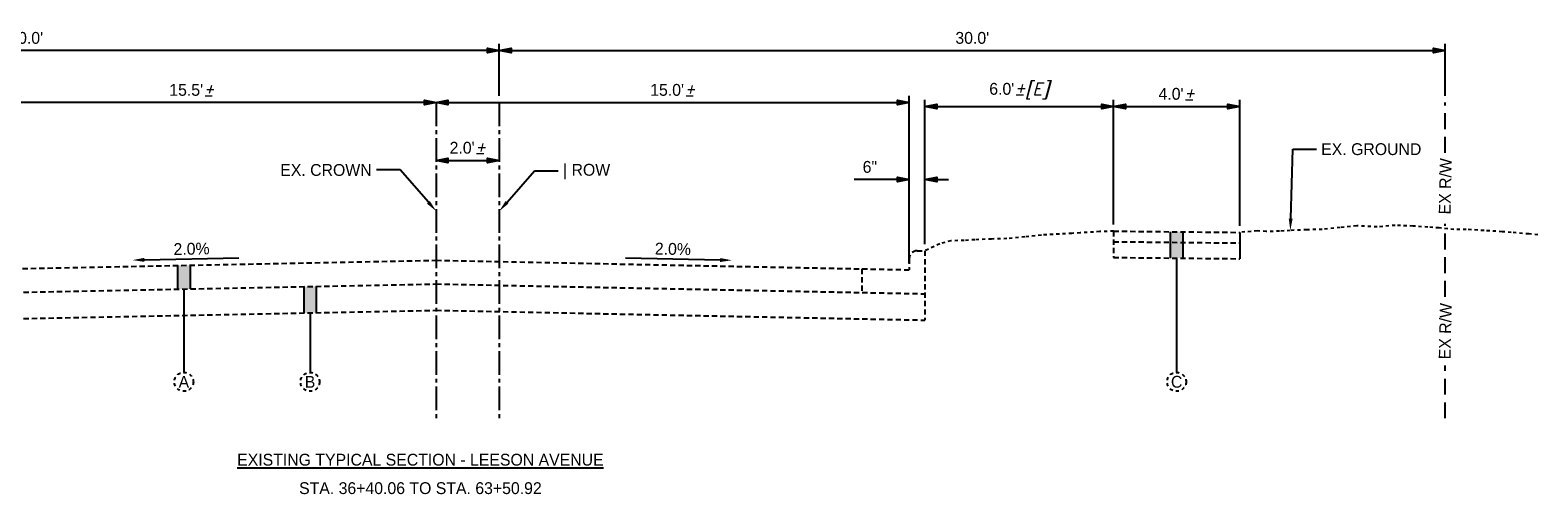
# Model space of a CAD drawing. Header units: feet. Extents: x 18895 to 19174, y 13693 to 13938.
# Tile 11 of 17: x 18981 to 19029, y 13859 to 13874. Entities that reach past the tile are written whole.
import ezdxf
from ezdxf import colors
from ezdxf.entities.mleader import LeaderData, LeaderLine
from ezdxf.math import Vec2, Vec3

# ---------------------------------------------------------------- set-up
doc = ezdxf.new("R2010")
doc.units = ezdxf.units.FT
doc.header["$MEASUREMENT"] = 0
for name, pattern in [('CENTER2', [1.125, 0.75, -0.125, 0.125, -0.125]), ('DASHED', [0.75, 0.5, -0.25]), ('DASHED2', [0.375, 0.25, -0.125]), ('OhDOT_USTN2', [0.11, 0.069, -0.041]), ('OhDOT_USTN3', [0.22, 0.165, -0.055])]:
    doc.linetypes.add(name, pattern=pattern)
for name, color, linetype in [('PF_X_Ground_Line', 3, 'OhDOT_USTN2'), ('PV_P_EOP', 7, 'Continuous'), ('PV_P_Text', 7, 'Continuous'), ('PV_X_EOP', 7, 'OhDOT_USTN3'), ('PV_X_Text', 7, 'Continuous')]:
    doc.layers.add(name, color=color, linetype=linetype)
doc.styles.add('Slanted-Normal', font='font31.shx', dxfattribs={"height": 0.125})
doc.dimstyles.new('Dec-1  Slanted', dxfattribs={"dimtxt": 0.125, "dimasz": 0.125, "dimexe": 0.07, "dimexo": 0.07, "dimgap": 0.07, "dimtad": 1, "dimdec": 1, "dimzin": 3, "dimdsep": 46, "dimtxsty": 'Slanted-Normal', "dimblk": 'Dim1', "dimcen": 0, "dimclrd": 95, "dimclre": 95, "dimclrt": 7, "dimadec": 1, "dimazin": 3, "dimtfac": 1, "dimtdec": 1, "dimtix": 1, "dimtofl": 0, "dimtmove": 1, "dimatfit": 3, "dimldrblk": 'Dim1', "dimfxl": 1, "dimtolj": 1, "dimtzin": 0, "dimlwd": -1, "dimlwe": -1, "dimarcsym": 0})

# ---------------------------------------------------------------- blocks, each defined once
blk = doc.blocks.new('Dim1')
h = blk.add_hatch(color=4)
h.dxf.hatch_style = 1
h.paths.add_polyline_path([(0, 0), (-1, -0.2), (-1, 0.2)])
at = {"color": 4}
blk.add_lwpolyline([(0, 0), (-1, -0.2), (-1, 0.2), (0, 0)], dxfattribs=at)
blk = doc.blocks.new('*D909')
at = {"layer": 'Defpoints', "color": 0, "transparency": 16777216}
for p in [(18993.808, 13871.355), (19008.808, 13871.355), (19008.808, 13866.055)]:
    blk.add_point(p, dxfattribs=at)
at = {"layer": 'PV_X_Text', "color": 95, "linetype": 'Continuous', "transparency": 16777216}
for p, q in [((18994.183, 13871.355), (19008.433, 13871.355)), ((19008.808, 13866.265), (19008.808, 13871.565))]:
    blk.add_line(p, q, dxfattribs=at)
at = {"layer": 'PV_X_Text', "color": 95, "transparency": 16777216, "xscale": 0.375, "yscale": 0.375, "zscale": 0.375, "rotation": 180}
blk.add_blockref('Dim1', (18993.808, 13871.355), dxfattribs=at)
at = {"layer": 'PV_X_Text', "color": 95, "transparency": 16777216, "xscale": 0.375, "yscale": 0.375, "zscale": 0.375}
blk.add_blockref('Dim1', (19008.808, 13871.355), dxfattribs=at)
at = {"layer": 'PV_X_Text', "color": 7, "transparency": 16777216, "insert": (19001.308, 13871.752), "char_height": 0.375, "attachment_point": 5, "style": 'Slanted-Normal'}
blk.add_mtext("\\A1;15.0'{\\Fitalic|c0;%%P}", dxfattribs=at)
blk = doc.blocks.new('*D910')
at = {"layer": 'Defpoints', "color": 0, "transparency": 16777216}
for p in [(19008.808, 13868.915), (19009.308, 13866.657), (19008.808, 13866.407)]:
    blk.add_point(p, dxfattribs=at)
at = {"layer": 'PV_X_Text', "color": 95, "linetype": 'Continuous', "transparency": 16777216}
for p, q in [((19008.433, 13868.915), (19007.064, 13868.915)), ((19008.808, 13866.617), (19008.808, 13869.125)), ((19009.308, 13866.867), (19009.308, 13869.125)), ((19009.683, 13868.915), (19010.058, 13868.915))]:
    blk.add_line(p, q, dxfattribs=at)
at = {"layer": 'PV_X_Text', "color": 95, "transparency": 16777216, "xscale": 0.375, "yscale": 0.375, "zscale": 0.375}
blk.add_blockref('Dim1', (19008.808, 13868.915), dxfattribs=at)
at = {"layer": 'PV_X_Text', "color": 95, "transparency": 16777216, "xscale": 0.375, "yscale": 0.375, "zscale": 0.375, "rotation": 180}
blk.add_blockref('Dim1', (19009.308, 13868.915), dxfattribs=at)
at = {"layer": 'PV_X_Text', "color": 7, "transparency": 16777216, "insert": (19007.561, 13869.312), "char_height": 0.375, "attachment_point": 5, "style": 'Slanted-Normal'}
blk.add_mtext('\\A1;6"', dxfattribs=at)
blk = doc.blocks.new('*D911')
at = {"layer": 'Defpoints', "color": 0, "transparency": 16777216}
for p in [(19025.808, 13873.002), (18995.808, 13871.355), (19025.808, 13871.355)]:
    blk.add_point(p, dxfattribs=at)
at = {"layer": 'PV_X_Text', "color": 95, "linetype": 'Continuous', "transparency": 16777216}
for p, q in [((18995.808, 13871.565), (18995.808, 13873.212)), ((19025.808, 13871.565), (19025.808, 13873.212)), ((18996.183, 13873.002), (19025.433, 13873.002))]:
    blk.add_line(p, q, dxfattribs=at)
at = {"layer": 'PV_X_Text', "color": 95, "transparency": 16777216, "xscale": 0.375, "yscale": 0.375, "zscale": 0.375, "rotation": 180}
blk.add_blockref('Dim1', (18995.808, 13873.002), dxfattribs=at)
at = {"layer": 'PV_X_Text', "color": 95, "transparency": 16777216, "xscale": 0.375, "yscale": 0.375, "zscale": 0.375}
blk.add_blockref('Dim1', (19025.808, 13873.002), dxfattribs=at)
at = {"layer": 'PV_X_Text', "color": 7, "transparency": 16777216, "insert": (19010.808, 13873.399), "char_height": 0.375, "attachment_point": 5, "style": 'Slanted-Normal'}
blk.add_mtext("\\A1;30.0'", dxfattribs=at)
blk = doc.blocks.new('*D912')
at = {"layer": 'Defpoints', "color": 0, "transparency": 16777216}
for p in [(18978.308, 13871.355), (18993.808, 13871.355), (18978.308, 13866.045)]:
    blk.add_point(p, dxfattribs=at)
at = {"layer": 'PV_X_Text', "color": 95, "linetype": 'Continuous', "transparency": 16777216}
for p, q in [((18978.308, 13866.255), (18978.308, 13871.565)), ((18993.433, 13871.355), (18978.683, 13871.355))]:
    blk.add_line(p, q, dxfattribs=at)
at = {"layer": 'PV_X_Text', "color": 95, "transparency": 16777216, "xscale": 0.375, "yscale": 0.375, "zscale": 0.375, "rotation": 180}
blk.add_blockref('Dim1', (18978.308, 13871.355), dxfattribs=at)
at = {"layer": 'PV_X_Text', "color": 95, "transparency": 16777216, "xscale": 0.375, "yscale": 0.375, "zscale": 0.375}
blk.add_blockref('Dim1', (18993.808, 13871.355), dxfattribs=at)
at = {"layer": 'PV_X_Text', "color": 7, "transparency": 16777216, "insert": (18986.058, 13871.752), "char_height": 0.375, "attachment_point": 5, "style": 'Slanted-Normal'}
blk.add_mtext("\\A1;15.5'{\\Fitalic|c0;%%P}", dxfattribs=at)
blk = doc.blocks.new('*D916')
at = {"layer": 'Defpoints', "color": 0, "transparency": 16777216}
for p in [(18965.808, 13873.002), (18965.808, 13871.355), (18995.808, 13871.355)]:
    blk.add_point(p, dxfattribs=at)
at = {"layer": 'PV_X_Text', "color": 95, "linetype": 'Continuous', "transparency": 16777216}
for p, q in [((18965.808, 13871.565), (18965.808, 13873.212)), ((18995.808, 13871.565), (18995.808, 13873.212)), ((18995.433, 13873.002), (18966.183, 13873.002))]:
    blk.add_line(p, q, dxfattribs=at)
at = {"layer": 'PV_X_Text', "color": 95, "transparency": 16777216, "xscale": 0.375, "yscale": 0.375, "zscale": 0.375, "rotation": 180}
blk.add_blockref('Dim1', (18965.808, 13873.002), dxfattribs=at)
at = {"layer": 'PV_X_Text', "color": 95, "transparency": 16777216, "xscale": 0.375, "yscale": 0.375, "zscale": 0.375}
blk.add_blockref('Dim1', (18995.808, 13873.002), dxfattribs=at)
at = {"layer": 'PV_X_Text', "color": 7, "transparency": 16777216, "insert": (18980.808, 13873.399), "char_height": 0.375, "attachment_point": 5, "style": 'Slanted-Normal'}
blk.add_mtext("\\A1;30.0'", dxfattribs=at)
blk = doc.blocks.new('*D918')
at = {"layer": 'Defpoints', "color": 0, "transparency": 16777216}
for p in [(19019.288, 13871.23), (19015.288, 13867.279), (19019.288, 13867.239)]:
    blk.add_point(p, dxfattribs=at)
at = {"layer": 'PV_X_Text', "color": 95, "linetype": 'Continuous', "transparency": 16777216}
for p, q in [((19015.288, 13867.489), (19015.288, 13871.44)), ((19015.663, 13871.23), (19018.913, 13871.23)), ((19019.288, 13867.449), (19019.288, 13871.44))]:
    blk.add_line(p, q, dxfattribs=at)
at = {"layer": 'PV_X_Text', "color": 95, "transparency": 16777216, "xscale": 0.375, "yscale": 0.375, "zscale": 0.375, "rotation": 180}
blk.add_blockref('Dim1', (19015.288, 13871.23), dxfattribs=at)
at = {"layer": 'PV_X_Text', "color": 95, "transparency": 16777216, "xscale": 0.375, "yscale": 0.375, "zscale": 0.375}
blk.add_blockref('Dim1', (19019.288, 13871.23), dxfattribs=at)
at = {"layer": 'PV_X_Text', "color": 7, "transparency": 16777216, "insert": (19017.288, 13871.627), "char_height": 0.375, "attachment_point": 5, "style": 'Slanted-Normal'}
blk.add_mtext("\\A1;4.0'{\\Fitalic|c0;%%P}", dxfattribs=at)
blk = doc.blocks.new('*D919')
at = {"layer": 'Defpoints', "color": 0, "transparency": 16777216}
for p in [(19015.288, 13871.23), (19015.288, 13867.279), (19009.308, 13866.657)]:
    blk.add_point(p, dxfattribs=at)
at = {"layer": 'PV_X_Text', "color": 95, "linetype": 'Continuous', "transparency": 16777216}
for p, q in [((19009.308, 13866.867), (19009.308, 13871.44)), ((19009.683, 13871.23), (19014.913, 13871.23)), ((19015.288, 13867.489), (19015.288, 13871.44))]:
    blk.add_line(p, q, dxfattribs=at)
at = {"layer": 'PV_X_Text', "color": 95, "transparency": 16777216, "xscale": 0.375, "yscale": 0.375, "zscale": 0.375, "rotation": 180}
blk.add_blockref('Dim1', (19009.308, 13871.23), dxfattribs=at)
at = {"layer": 'PV_X_Text', "color": 95, "transparency": 16777216, "xscale": 0.375, "yscale": 0.375, "zscale": 0.375}
blk.add_blockref('Dim1', (19015.288, 13871.23), dxfattribs=at)
at = {"layer": 'PV_X_Text', "color": 7, "transparency": 16777216, "insert": (19012.298, 13871.725), "char_height": 0.375, "attachment_point": 5, "style": 'Slanted-Normal'}
blk.add_mtext("\\A1;6.0'{\\Fitalic|c0;%%P[E]}", dxfattribs=at)
blk = doc.blocks.new('*D921')
at = {"layer": 'Defpoints', "color": 0, "transparency": 16777216}
for p in [(18993.808, 13869.521), (18995.808, 13869.521), (18995.808, 13869.521)]:
    blk.add_point(p, dxfattribs=at)
at = {"layer": 'PV_X_Text', "color": 95, "linetype": 'Continuous', "transparency": 16777216}
blk.add_line((18994.183, 13869.521), (18995.433, 13869.521), dxfattribs=at)
at = {"layer": 'PV_X_Text', "color": 95, "transparency": 16777216, "xscale": 0.375, "yscale": 0.375, "zscale": 0.375, "rotation": 180}
blk.add_blockref('Dim1', (18993.808, 13869.521), dxfattribs=at)
at = {"layer": 'PV_X_Text', "color": 95, "transparency": 16777216, "xscale": 0.375, "yscale": 0.375, "zscale": 0.375}
blk.add_blockref('Dim1', (18995.808, 13869.521), dxfattribs=at)
at = {"layer": 'PV_X_Text', "color": 7, "transparency": 16777216, "insert": (18994.808, 13869.919), "char_height": 0.375, "width": 1.28452, "attachment_point": 5, "style": 'Slanted-Normal'}
blk.add_mtext("\\A1;2.0'{\\Fitalic|c0;%%P}", dxfattribs=at)

msp = doc.modelspace()

# ---------------------------------------------------------------- hatches: boundary and pattern name
at = {"layer": 'PV_X_Text'}
h = msp.add_hatch(color=256, dxfattribs=at)
h.dxf.hatch_style = 1
h.paths.add_polyline_path([(19017.088, 13867.261), (19017.488, 13867.257), (19017.488, 13866.423), (19017.088, 13866.427)])
h = msp.add_hatch(color=256, dxfattribs=at)
h.dxf.hatch_style = 1
h.paths.add_polyline_path([(18985.608, 13866.191), (18986.008, 13866.199), (18986.008, 13865.449), (18985.608, 13865.441)])
h = msp.add_hatch(color=256, dxfattribs=at)
h.dxf.hatch_style = 1
h.paths.add_polyline_path([(18989.608, 13865.521), (18990.008, 13865.529), (18990.008, 13864.695), (18989.608, 13864.687)])

# ---------------------------------------------------------------- linework, layer by layer
at = {"layer": 'PF_X_Ground_Line'}
for points in [[(19028.742, 13867.162), (19028.457, 13867.189), (19027.896, 13867.238), (19027.614, 13867.262), (19027.036, 13867.298), (19026.471, 13867.333), (19026.082, 13867.333), (19025.611, 13867.38), (19025.257, 13867.404), (19024.786, 13867.439), (19024.221, 13867.463), (19023.647, 13867.414), (19022.999, 13867.449), (19022.475, 13867.392), (19021.906, 13867.335), (19021.417, 13867.323), (19020.893, 13867.301), (19020.552, 13867.278), (19020.131, 13867.267), (19019.85, 13867.286), (19019.288, 13867.239)], [(19015.288, 13867.279), (19014.851, 13867.264), (19014.231, 13867.227), (19013.968, 13867.208), (19012.999, 13867.155), (19012.475, 13867.098), (19011.906, 13867.042), (19011.417, 13867.03), (19010.893, 13867.007), (19010.552, 13866.985), (19010.131, 13866.973), (19009.778, 13866.882), (19009.308, 13866.657)]]:
    msp.add_lwpolyline(points, dxfattribs=at)
at = {"layer": 'PV_P_EOP', "linetype": 'DASHED'}
for points in [[(19025.808, 13869.764), (19025.808, 13871.355)], [(19025.808, 13865.2), (19025.808, 13867.51)], [(19025.808, 13861.355), (19025.808, 13863.022)]]:
    msp.add_lwpolyline(points, dxfattribs=at)
at = {"layer": 'PV_P_Text', "linetype": 'CENTER2'}
for points in [[(18993.808, 13871.355), (18993.808, 13861.355)], [(18995.808, 13871.355), (18995.808, 13861.355)]]:
    msp.add_lwpolyline(points, dxfattribs=at)
at = {"layer": 'PV_P_Text'}
msp.add_lwpolyline([(19019.288, 13867.239), (19019.288, 13866.405)], dxfattribs=at)
at = {"layer": 'PV_X_EOP'}
for points in [[(19015.288, 13867.279), (19015.288, 13866.445)], [(19015.288, 13867.279), (19019.288, 13867.239)], [(19015.288, 13866.945), (19019.288, 13866.905)], [(19009.058, 13866.657), (19009.308, 13866.657)], [(19009.308, 13866.657), (19009.308, 13864.461)], [(19015.288, 13866.445), (19019.288, 13866.405)], [(18978.308, 13866.045), (18993.808, 13866.355)], [(18993.808, 13866.355), (19008.808, 13866.055)], [(19007.308, 13866.085), (19007.308, 13865.335)], [(19008.808, 13866.407), (19008.808, 13866.055)], [(18977.808, 13865.285), (18993.808, 13865.605)], [(18993.808, 13865.605), (19009.308, 13865.295)], [(18977.808, 13864.451), (18993.808, 13864.771)], [(18993.808, 13864.771), (19009.308, 13864.461)]]:
    msp.add_lwpolyline(points, dxfattribs=at)
msp.add_arc((19009.058, 13866.407), 0.25, 90, 180, dxfattribs=at)
at = {"layer": 'PV_X_Text'}
for points in [[(19017.088, 13867.261), (19017.088, 13866.427)], [(19017.488, 13867.257), (19017.488, 13866.423)], [(18985.608, 13866.191), (18985.608, 13865.441)], [(18986.008, 13866.199), (18986.008, 13865.449)], [(19017.288, 13866.425), (19017.288, 13862.805)], [(18989.608, 13865.521), (18989.608, 13864.687)], [(18990.008, 13865.529), (18990.008, 13864.695)], [(18985.808, 13865.445), (18985.808, 13862.805)], [(18989.808, 13864.691), (18989.808, 13862.805)]]:
    msp.add_lwpolyline(points, dxfattribs=at)
at = {"layer": 'PV_X_Text', "linetype": 'ByBlock', "lineweight": -2}
for points in [[(18984.554, 13866.37), (18987.555, 13866.43)], [(19002.812, 13866.365), (18999.812, 13866.425)]]:
    msp.add_lwpolyline(points, dxfattribs=at)
at = {"layer": 'PV_X_Text', "linetype": 'DASHED2', "ltscale": 0.333}
for centre in [(18985.808, 13862.505), (18989.808, 13862.505), (19017.288, 13862.505)]:
    msp.add_circle(centre, 0.3, dxfattribs=at)
at = {"layer": 'PV_X_Text'}
for points in [[(18984.553, 13866.432), (18984.179, 13866.362), (18984.555, 13866.307)], [(19002.814, 13866.427), (19003.187, 13866.357), (19002.811, 13866.302)]]:
    msp.add_solid(points, dxfattribs=at)

# ---------------------------------------------------------------- texts
at = {"layer": 'PV_P_EOP', "insert": (18993.308, 13860.036), "char_height": 0.375, "width": 29.24884, "attachment_point": 5, "style": 'Slanted-Normal'}
msp.add_mtext('{\\LEXISTING TYPICAL SECTION - LEESON AVENUE}', dxfattribs=at)
at = {"layer": 'PV_X_Text', "char_height": 0.375, "width": 2.18377, "attachment_point": 5, "style": 'Slanted-Normal'}
for s, insert, rotation in [('EX R/W', (19025.808, 13868.7), 88.8542), ('2.0%', (18986.051, 13866.719), 1.1458), ('2.0%', (19001.315, 13866.714), 358.8542), ('EX R/W', (19025.808, 13864.11), 88.8542)]:
    msp.add_mtext(s, dxfattribs=dict(at, insert=insert, rotation=rotation))
at = {"layer": 'PV_X_Text', "char_height": 0.375, "attachment_point": 5, "style": 'Slanted-Normal'}
for s, insert in [('A', (18985.808, 13862.505)), ('B', (18989.808, 13862.505)), ('C', (19017.288, 13862.505))]:
    msp.add_mtext_dynamic_manual_height_columns(s, width=2.46234, gutter_width=0.625, heights=[0], dxfattribs=dict(at, insert=insert))
at = {"layer": 'PV_X_Text', "insert": (18993.308, 13859.135), "char_height": 0.375, "width": 29.24884, "attachment_point": 5, "style": 'Slanted-Normal'}
msp.add_mtext('STA. 36+40.06 TO STA. 63+50.92', dxfattribs=at)

# ---------------------------------------------------------------- dimensions: what is measured, and where the dimension line sits
at = {"layer": 'PV_X_Text'}
for base, p1, p2, text, picture, middle in [((18965.808, 13873.002), (18995.808, 13871.355), (18965.808, 13871.355), "30.0'", '*D916', (18980.808, 13873.399)), ((19025.808, 13873.002), (18995.808, 13871.355), (19025.808, 13871.355), "30.0'", '*D911', (19010.808, 13873.399)), ((18978.308, 13871.355), (18993.808, 13871.355), (18978.308, 13866.045), "15.5'{\\Fitalic|c0;%%P}", '*D912', (18986.058, 13871.752)), ((19008.808, 13871.355), (18993.808, 13871.355), (19008.808, 13866.055), "15.0'{\\Fitalic|c0;%%P}", '*D909', (19001.308, 13871.752)), ((19015.288, 13871.23), (19009.308, 13866.657), (19015.288, 13867.279), "6.0'{\\Fitalic|c0;%%P[E]}", '*D919', (19012.298, 13871.725)), ((19019.288, 13871.23), (19015.288, 13867.279), (19019.288, 13867.239), "4.0'{\\Fitalic|c0;%%P}", '*D918', (19017.288, 13871.627)), ((18995.808, 13869.521), (18993.808, 13869.521), (18995.808, 13869.521), '<>{\\Fitalic|c0;%%P}', '*D921', (18994.808, 13869.919)), ((19008.808, 13868.915), (19009.308, 13866.657), (19008.808, 13866.407), '6"', '*D910', (19007.561, 13869.312))]:
    dim = msp.add_linear_dim(base=base, p1=p1, p2=p2, text=text, dimstyle='Dec-1  Slanted', override={"dimpost": "'"}, dxfattribs=at)
    dim.commit()
    dim.dimension.update_dxf_attribs({"geometry": picture, "text_midpoint": middle})

# ---------------------------------------------------------------- leaders
at = {"layer": 'PV_X_Text', "linetype": 'DASHED2'}
ml = msp.add_multileader_mtext('Standard', dxfattribs=at)
ml.set_content('EX. GROUND', color=256, style='Slanted-Normal')
ml.set_leader_properties()
ml.build(insert=Vec2(0, 0))
ml.multileader.update_dxf_attribs({"dogleg_length": 0.25, "arrow_head_size": 0.375, "scale": 3})
ctx = ml.context
ctx.base_point, ctx.scale, ctx.char_height, ctx.arrow_head_size, ctx.landing_gap_size, ctx.plane_origin = Vec3(19021.722, 13869.876), 3, 0.375, 0.375, 0.15, Vec3(19020.949, 13867.274)
notes = []
notes.append((ctx, [(0, (1, 1, 0), (19020.972, 13869.876), (1, 0), 0.75, [(0, [(19020.893, 13867.301)], 0, [])])]))
ctx.mtext.insert, ctx.mtext.flow_direction = Vec3(19021.872, 13870.064), 5
ml = msp.add_multileader_mtext('Standard', dxfattribs=at)
ml.set_content('EX. CROWN', color=256, style='Slanted-Normal')
ml.set_leader_properties()
ml.build(insert=Vec2(0, 0))
ml.multileader.update_dxf_attribs({"dogleg_length": 0.25, "arrow_head_size": 0.375, "scale": 3})
ctx = ml.context
ctx.base_point, ctx.scale, ctx.char_height, ctx.arrow_head_size, ctx.landing_gap_size, ctx.plane_origin = Vec3(18988.642, 13869.217), 3, 0.375, 0.375, 0.15, Vec3(18993.808, 13867.913)
ctx.text_align_type = 2
notes.append((ctx, [(0, (1, 1, 0), (18992.662, 13869.217), (-1, 0), 0.75, [(0, [(18993.808, 13867.913)], 0, [])])]))
ctx.mtext.insert, ctx.mtext.alignment, ctx.mtext.flow_direction = Vec3(18991.762, 13869.405), 3, 5
at = {"layer": 'PV_X_Text'}
ml = msp.add_multileader_mtext('Standard', dxfattribs=at)
ml.set_content('| ROW', color=256, style='Slanted-Normal')
ml.set_leader_properties()
ml.build(insert=Vec2(0, 0))
ml.multileader.update_dxf_attribs({"dogleg_length": 0.25, "arrow_head_size": 0.375, "scale": 3})
ctx = ml.context
ctx.base_point, ctx.scale, ctx.char_height, ctx.arrow_head_size, ctx.landing_gap_size, ctx.plane_origin = Vec3(18997.681, 13869.191), 3, 0.375, 0.375, 0.15, Vec3(18995.864, 13867.887)
notes.append((ctx, [(0, (1, 1, 0), (18996.931, 13869.191), (1, 0), 0.75, [(0, [(18995.808, 13867.913)], 0, [])])]))
ctx.mtext.insert, ctx.mtext.flow_direction = Vec3(18997.831, 13869.41), 5
for ctx, leaders in notes:
    for number, flags, end, landing, length, lines in leaders:
        leader = LeaderData()
        leader.index, (leader.has_last_leader_line, leader.has_dogleg_vector, leader.attachment_direction) = number, flags
        leader.last_leader_point, leader.dogleg_vector, leader.dogleg_length = Vec3(end), Vec3(landing), length
        for number, points, colour, breaks in lines:
            line = LeaderLine()
            line.index, line.vertices, line.color, line.breaks = number, Vec3.list(points), colors.encode_raw_color(colour), breaks
            leader.lines.append(line)
        ctx.leaders.append(leader)

doc.saveas('drawing.dxf')
